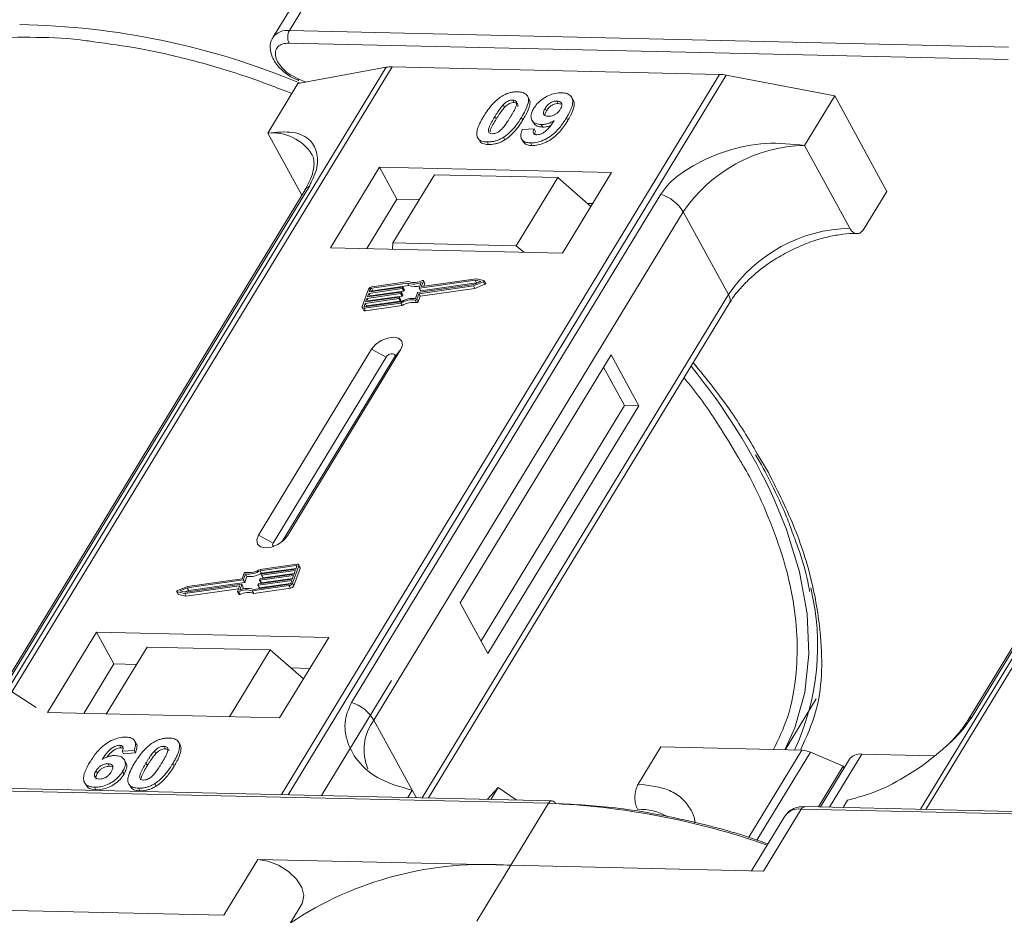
# Model space of a CAD drawing. Header units: millimetres. Extents: x -1004 to 529, y -22 to 1052.
# Tile 54 of 78: x -61 to -17, y 964 to 1004. Entities that reach past the tile are written whole.
import ezdxf

# ---------------------------------------------------------------- set-up
doc = ezdxf.new("R2010")
doc.units = ezdxf.units.MM

msp = doc.modelspace()

# ---------------------------------------------------------------- linework, layer by layer
at = {"color": 7, "linetype": 'Continuous', "lineweight": 15}
for p, q in [((-48.994, 1003.775), (-47.314, 1006.537)), ((-48.046, 1006.226), (-49.727, 1003.464)), ((-16.948, 1003.04), (-48.994, 1003.775)), ((-49.007, 1003.215), (-16.96, 1002.48)), ((-44.675, 1002.139), (-64.187, 970.072)), ((-63.945, 970.066), (-44.418, 1002.158)), ((-48.614, 1001.414), (-44.675, 1002.139)), ((-44.418, 1002.158), (-29.823, 1001.823)), ((-29.823, 1001.823), (-49.35, 969.732)), ((-49.05, 969.725), (-29.538, 1001.791)), ((-48.936, 1001.716), (-48.581, 1001.557)), ((-48.604, 1001.631), (-48.93, 1001.799)), ((-48.264, 1001.478), (-48.604, 1001.631)), ((-29.538, 1001.791), (-24.695, 1000.865)), ((-48.614, 1001.414), (-49.959, 999.204)), ((-38.321, 1000.745), (-38.383, 1000.858)), ((-36.353, 1000.686), (-36.415, 1000.8)), ((-26.039, 998.655), (-24.695, 1000.865)), ((-24.695, 1000.865), (-22.367, 996.61)), ((-1.361, 1001.145), (-20.873, 969.078)), ((-20.631, 969.073), (-1.104, 1001.164)), ((-39.464, 1000.471), (-39.402, 1000.358)), ((-39.039, 1000.681), (-38.977, 1000.568)), ((-37.599, 1000.313), (-37.537, 1000.2)), ((-37.01, 1000.523), (-37.072, 1000.636)), ((-37.01, 1000.523), (-36.896, 1000.5)), ((-39.844, 999.94), (-39.782, 999.826)), ((-38.591, 999.794), (-38.653, 999.908)), ((-36.59, 999.768), (-36.652, 999.881)), ((-38.188, 999.791), (-38.126, 999.678)), ((-37.769, 999.589), (-37.707, 999.476)), ((-49.959, 999.204), (-48.445, 996.437)), ((-39.451, 999.023), (-39.389, 998.909)), ((-38.616, 999.361), (-38.09, 999.396)), ((-38.09, 999.396), (-38.028, 999.282)), ((-40.559, 998.935), (-40.497, 998.822)), ((-40.177, 998.812), (-40.115, 998.698)), ((-38.648, 998.941), (-38.586, 998.828)), ((-38.257, 998.768), (-38.195, 998.654)), ((-24.022, 994.967), (-26.039, 998.655)), ((-44.981, 997.69), (-47.166, 994.099)), ((-34.637, 997.452), (-44.981, 997.69)), ((-44.981, 997.69), (-44.205, 996.271)), ((-42.531, 997.353), (-44.38, 994.315)), ((-37.036, 997.227), (-42.531, 997.353)), ((-36.822, 993.862), (-34.637, 997.452)), ((-61.886, 974.198), (-48.104, 996.847)), ((-38.884, 994.189), (-37.036, 997.227)), ((-37.036, 997.227), (-35.556, 995.943)), ((-48.297, 996.679), (-62.079, 974.03)), ((-32.441, 996.488), (-46.222, 973.839)), ((-23.375, 994.953), (-22.367, 996.61)), ((-44.205, 996.271), (-45.549, 994.062)), ((-43.203, 996.248), (-44.205, 996.271)), ((-35.478, 996.071), (-35.71, 996.076)), ((-45.225, 973.049), (-31.444, 995.698)), ((-29.426, 992.011), (-31.444, 995.698)), ((-4.983, 995.686), (-18.765, 973.036)), ((-18.572, 973.204), (-4.79, 995.853)), ((-44.38, 994.315), (-44.401, 994.035)), ((-38.884, 994.189), (-44.38, 994.315)), ((-38.553, 993.901), (-38.884, 994.189)), ((-47.166, 994.099), (-36.822, 993.862)), ((-43.728, 992.525), (-45.337, 992.296)), ((-43.679, 992.592), (-45.314, 992.36)), ((-43.666, 992.411), (-43.728, 992.525)), ((-43.266, 992.106), (-40.782, 992.458)), ((-43.212, 992.31), (-43.123, 992.557)), ((-40.713, 992.65), (-43.197, 992.297)), ((-43.135, 992.184), (-40.651, 992.536)), ((-43.106, 992.386), (-43.024, 992.617)), ((-40.674, 992.716), (-43.092, 992.373)), ((-42.962, 992.52), (-43.024, 992.633)), ((-43.024, 992.617), (-42.961, 992.503)), ((-43.004, 992.385), (-42.961, 992.503)), ((-40.788, 992.397), (-40.346, 992.583)), ((-40.782, 992.458), (-40.457, 992.595)), ((-40.726, 992.283), (-40.284, 992.47)), ((-40.457, 992.595), (-40.713, 992.65)), ((-40.651, 992.536), (-40.713, 992.65)), ((-40.325, 992.642), (-40.674, 992.716)), ((-40.651, 992.536), (-40.615, 992.529)), ((-40.346, 992.583), (-40.284, 992.47)), ((-40.249, 992.519), (-40.311, 992.633)), ((-45.472, 992.247), (-45.747, 991.481)), ((-44.044, 992.056), (-45.538, 991.844)), ((-45.516, 991.907), (-44.021, 992.12)), ((-45.458, 992.067), (-45.516, 991.907)), ((-43.964, 992.279), (-45.458, 992.067)), ((-45.396, 991.954), (-45.458, 992.067)), ((-45.435, 992.131), (-43.941, 992.343)), ((-45.389, 992.259), (-45.435, 992.131)), ((-45.396, 991.954), (-43.902, 992.166)), ((-45.328, 992.146), (-45.389, 992.259)), ((-45.337, 992.296), (-45.275, 992.183)), ((-45.275, 992.183), (-43.666, 992.411)), ((-43.982, 991.942), (-44.044, 992.056)), ((-44.006, 992.107), (-44.018, 992.075)), ((-43.956, 991.961), (-44.018, 992.075)), ((-43.945, 992.001), (-44.007, 992.115)), ((-43.944, 991.993), (-44.006, 992.107)), ((-43.902, 992.166), (-43.964, 992.279)), ((-43.956, 991.961), (-43.944, 991.993)), ((-43.926, 992.33), (-43.938, 992.298)), ((-43.876, 992.185), (-43.938, 992.298)), ((-43.864, 992.225), (-43.926, 992.338)), ((-43.864, 992.217), (-43.926, 992.33)), ((-43.876, 992.185), (-43.864, 992.217)), ((-43.381, 991.84), (-43.292, 992.087)), ((-43.316, 991.804), (-43.227, 992.051)), ((-43.227, 992.051), (-40.788, 992.397)), ((-43.165, 991.937), (-43.227, 992.051)), ((-43.212, 992.302), (-43.15, 992.189)), ((-43.135, 992.184), (-43.197, 992.297)), ((-43.165, 991.937), (-40.726, 992.283)), ((-43.099, 992.373), (-43.106, 992.386)), ((-29.426, 992.011), (-43.07, 969.587)), ((-40.726, 992.283), (-40.788, 992.397)), ((-45.619, 991.62), (-45.665, 991.492)), ((-45.658, 991.403), (-44.023, 991.635)), ((-45.635, 991.466), (-44.026, 991.695)), ((-44.124, 991.832), (-45.619, 991.62)), ((-45.557, 991.507), (-45.619, 991.62)), ((-45.596, 991.684), (-44.102, 991.896)), ((-45.538, 991.844), (-45.596, 991.684)), ((-45.557, 991.507), (-44.062, 991.719)), ((-45.476, 991.73), (-45.538, 991.844)), ((-45.487, 991.699), (-45.476, 991.73)), ((-45.476, 991.73), (-43.982, 991.942)), ((-45.407, 991.923), (-45.396, 991.954)), ((-44.062, 991.719), (-44.124, 991.832)), ((-44.087, 991.883), (-44.098, 991.851)), ((-44.036, 991.738), (-44.098, 991.851)), ((-44.025, 991.778), (-44.087, 991.891)), ((-44.087, 991.883), (-44.025, 991.77)), ((-44.036, 991.738), (-44.025, 991.77)), ((-43.961, 991.521), (-44.023, 991.635)), ((-43.385, 991.767), (-43.323, 991.653)), ((-43.253, 991.69), (-43.316, 991.804)), ((-43.253, 991.69), (-43.165, 991.937)), ((-42.802, 969.581), (-29.396, 991.614)), ((-45.746, 991.431), (-45.684, 991.318)), ((-45.665, 991.492), (-45.651, 991.467)), ((-45.596, 991.289), (-45.658, 991.403)), ((-45.596, 991.289), (-43.961, 991.521)), ((-45.568, 991.476), (-45.557, 991.507)), ((-45.33, 989.576), (-50.372, 981.289)), ((-49.079, 981.26), (-44.037, 989.546)), ((-45.33, 989.576), (-44.681, 989.225)), ((-44.037, 989.546), (-44.313, 989.216)), ((-44.681, 989.225), (-49.723, 980.938)), ((-49.309, 981.004), (-44.313, 989.216)), ((-34.663, 989.331), (-41.385, 978.282)), ((-33.421, 987.061), (-34.663, 989.331)), ((-34.067, 987.076), (-34.999, 988.778)), ((-40.454, 976.58), (-34.067, 987.076)), ((-40.144, 976.013), (-33.421, 987.061)), ((-33.421, 987.061), (-34.067, 987.076)), ((-27.728, 984.24), (-28.074, 984.799)), ((-49.723, 980.938), (-50.372, 981.289)), ((-49.079, 981.26), (-49.249, 981.057)), ((-48.668, 979.999), (-50.303, 979.767)), ((-48.691, 979.936), (-50.3, 979.707)), ((-50.238, 979.594), (-50.3, 979.707)), ((-50.238, 979.594), (-48.696, 979.813)), ((-48.73, 979.718), (-50.224, 979.506)), ((-50.201, 979.57), (-48.707, 979.782)), ((-48.854, 979.155), (-48.579, 979.921)), ((-48.792, 979.042), (-48.517, 979.808)), ((-48.787, 979.558), (-48.73, 979.718)), ((-48.707, 979.782), (-48.661, 979.91)), ((-48.667, 979.892), (-48.691, 979.936)), ((-48.518, 979.857), (-48.58, 979.971)), ((-48.579, 979.921), (-48.517, 979.808)), ((-51.06, 979.296), (-53.544, 978.944)), ((-51.099, 979.351), (-53.537, 979.005)), ((-51.01, 979.598), (-51.099, 979.351)), ((-50.998, 979.183), (-51.06, 979.296)), ((-50.945, 979.562), (-51.034, 979.315)), ((-50.972, 979.202), (-51.034, 979.315)), ((-50.972, 979.202), (-50.883, 979.448)), ((-50.883, 979.448), (-50.945, 979.562)), ((-48.891, 979.271), (-50.385, 979.059)), ((-50.362, 979.123), (-48.868, 979.335)), ((-50.319, 979.295), (-50.308, 979.327)), ((-50.319, 979.287), (-50.257, 979.174)), ((-48.81, 979.495), (-50.305, 979.282)), ((-50.242, 979.169), (-50.305, 979.282)), ((-50.282, 979.346), (-48.787, 979.558)), ((-50.242, 979.169), (-48.857, 979.366)), ((-50.239, 979.519), (-50.228, 979.551)), ((-50.239, 979.511), (-50.177, 979.397)), ((-50.162, 979.392), (-50.224, 979.506)), ((-50.162, 979.392), (-48.776, 979.589)), ((-48.936, 979.144), (-48.891, 979.271)), ((-48.868, 979.335), (-48.81, 979.495)), ((-53.537, 979.005), (-53.98, 978.819)), ((-53.544, 978.944), (-53.869, 978.807)), ((-53.652, 978.686), (-51.234, 979.029)), ((-53.649, 978.76), (-53.481, 978.83)), ((-53.612, 978.752), (-51.129, 979.105)), ((-53.59, 978.572), (-51.26, 978.903)), ((-53.481, 978.83), (-53.544, 978.944)), ((-53.481, 978.83), (-50.998, 979.183)), ((-51.219, 979.016), (-51.302, 978.785)), ((-51.222, 979.008), (-51.234, 979.029)), ((-51.114, 979.092), (-51.203, 978.845)), ((-51.052, 978.987), (-51.114, 979.1)), ((-51.052, 978.978), (-51.114, 979.092)), ((-51.086, 978.884), (-51.052, 978.978)), ((-50.647, 978.81), (-49.012, 979.042)), ((-50.598, 978.877), (-48.989, 979.106)), ((-50.585, 978.696), (-48.95, 978.928)), ((-50.4, 979.072), (-50.388, 979.104)), ((-50.399, 979.064), (-50.337, 978.95)), ((-50.323, 978.946), (-50.385, 979.059)), ((-50.323, 978.946), (-48.937, 979.142)), ((-49.012, 979.042), (-48.95, 978.928)), ((-48.792, 979.042), (-48.854, 979.155)), ((-54.015, 978.769), (-53.953, 978.656)), ((-54.001, 978.76), (-53.652, 978.686)), ((-53.939, 978.647), (-54.001, 978.76)), ((-53.939, 978.647), (-53.59, 978.572)), ((-53.869, 978.807), (-53.612, 978.752)), ((-53.59, 978.572), (-53.652, 978.686)), ((-51.302, 978.769), (-51.24, 978.655)), ((-51.192, 978.651), (-51.254, 978.765)), ((-50.585, 978.696), (-50.647, 978.81)), ((-41.385, 978.282), (-40.144, 976.013)), ((-57.586, 976.974), (-59.771, 973.383)), ((-47.242, 976.737), (-57.586, 976.974)), ((-57.586, 976.974), (-56.81, 975.556)), ((-49.427, 973.146), (-47.242, 976.737)), ((-55.338, 976.306), (-57.153, 973.323)), ((-55.338, 976.306), (-49.843, 976.18)), ((-51.658, 973.197), (-49.843, 976.18)), ((-49.843, 976.18), (-48.363, 974.896)), ((-56.81, 975.556), (-58.155, 973.346)), ((-55.808, 975.533), (-56.81, 975.556)), ((-48.083, 975.355), (-48.914, 975.374)), ((-62.367, 974.965), (-60.277, 973.61)), ((-44.44, 974.823), (-47.563, 969.691)), ((-26.898, 971.728), (-25.517, 973.998)), ((-59.771, 973.383), (-49.427, 973.146)), ((-45.225, 973.049), (-43.518, 969.929)), ((-56.563, 971.928), (-56.501, 971.815)), ((-55.823, 972.007), (-55.885, 972.121)), ((-54.58, 971.883), (-54.518, 971.769)), ((-53.967, 972.117), (-53.973, 972.127)), ((-53.902, 972.01), (-53.84, 971.897)), ((-33.451, 970.198), (-32.443, 971.855)), ((-32.443, 971.855), (-26.157, 971.711)), ((-55.917, 971.702), (-56.442, 971.667)), ((-56.442, 971.667), (-56.38, 971.553)), ((-56.38, 971.553), (-55.854, 971.588)), ((-55.917, 971.702), (-55.854, 971.588)), ((-54.942, 971.559), (-55.004, 971.672)), ((-26.157, 971.711), (-28.52, 967.828)), ((-25.78, 971.622), (-28.164, 967.704)), ((-25.78, 971.622), (-24.313, 970.996)), ((-24.932, 969.171), (-23.492, 971.538)), ((-20.273, 971.464), (-23.492, 971.538)), ((-57.071, 971.107), (-57.009, 970.993)), ((-56.281, 971.155), (-56.344, 971.269)), ((-55.385, 971.139), (-55.323, 971.025)), ((-54.192, 971.112), (-54.129, 970.998)), ((-25.416, 969.182), (-24.313, 970.996)), ((-24.041, 971.304), (-25.333, 969.18)), ((-24.273, 970.923), (-24.313, 970.996)), ((-57.61, 970.797), (-57.548, 970.683)), ((-56.423, 970.76), (-56.36, 970.646)), ((-69.499, 970.078), (-37.452, 969.343)), ((-37.288, 969.455), (-69.335, 970.19)), ((-58.119, 970.265), (-58.057, 970.151)), ((-57.674, 970.058), (-57.612, 969.944)), ((-56.15, 970.205), (-56.088, 970.092)), ((-54.991, 970.224), (-54.929, 970.11)), ((-40.165, 969.521), (-39.698, 970.05)), ((-40.022, 969.517), (-39.698, 970.05)), ((-39.698, 970.05), (-38.893, 969.492)), ((-55.717, 970.013), (-55.655, 969.899)), ((-43.518, 969.929), (-43.717, 969.602)), ((-43.518, 969.929), (-43.334, 969.594)), ((-37.452, 969.343), (-39.133, 966.58)), ((6.026, 968.461), (-26.021, 969.196)), ((-24.323, 969.157), (-24.124, 969.484)), ((-26.917, 968.773), (-28.401, 966.334)), ((-27.865, 966.322), (-26.185, 969.084)), ((-26.185, 969.084), (5.862, 968.349)), ((-50.4, 966.839), (-51.912, 964.353)), ((-39.133, 966.58), (-50.4, 966.839)), ((-40.645, 964.095), (-39.133, 966.58)), ((-39.133, 966.58), (-27.865, 966.322)), ((-51.912, 964.353), (-83.959, 965.088)), ((-50.106, 962.119), (-48.426, 964.881))]:
    msp.add_line(p, q, dxfattribs=at)
at = {"color": 7, "linetype": 'Continuous', "lineweight": 15, "flags": 128}
for points in [[(-43.072, 992.637), (-43.061, 992.641), (-43.051, 992.643), (-43.041, 992.643), (-43.033, 992.641), (-43.027, 992.637), (-43.023, 992.631), (-43.022, 992.625), (-43.024, 992.617)], [(-40.325, 992.642), (-40.316, 992.639), (-40.311, 992.633), (-40.309, 992.625), (-40.31, 992.616), (-40.315, 992.607), (-40.323, 992.598), (-40.334, 992.59), (-40.346, 992.583)], [(-40.284, 992.47), (-40.272, 992.476), (-40.261, 992.484), (-40.253, 992.493), (-40.248, 992.503), (-40.247, 992.512), (-40.249, 992.519)], [(-44.021, 992.12), (-44.017, 992.12), (-44.014, 992.119), (-44.011, 992.119), (-44.008, 992.117), (-44.007, 992.115), (-44.006, 992.112), (-44.006, 992.11), (-44.006, 992.107)], [(-43.941, 992.343), (-43.937, 992.343), (-43.934, 992.343), (-43.931, 992.342), (-43.928, 992.34), (-43.926, 992.338), (-43.926, 992.336), (-43.925, 992.333), (-43.926, 992.33)], [(-43.197, 992.297), (-43.201, 992.297), (-43.204, 992.297), (-43.207, 992.298), (-43.21, 992.3), (-43.212, 992.302), (-43.212, 992.304), (-43.213, 992.307), (-43.212, 992.31)], [(-43.092, 992.373), (-43.096, 992.373), (-43.099, 992.373), (-43.102, 992.374), (-43.104, 992.375), (-43.106, 992.377), (-43.107, 992.38), (-43.107, 992.383), (-43.106, 992.386)], [(-44.102, 991.896), (-44.098, 991.896), (-44.094, 991.896), (-44.091, 991.895), (-44.089, 991.894), (-44.087, 991.892), (-44.086, 991.889), (-44.086, 991.886), (-44.087, 991.883)], [(-45.658, 991.403), (-45.681, 991.401), (-45.702, 991.403), (-45.721, 991.409), (-45.735, 991.418), (-45.745, 991.431), (-45.751, 991.445), (-45.751, 991.462), (-45.747, 991.481)], [(-45.665, 991.492), (-45.666, 991.486), (-45.666, 991.481), (-45.664, 991.476), (-45.661, 991.472), (-45.656, 991.469), (-45.65, 991.467), (-45.643, 991.466), (-45.635, 991.466)], [(-44.037, 989.546), (-43.957, 989.759), (-43.988, 989.941), (-44.125, 990.066), (-44.347, 990.113), (-44.62, 990.077), (-44.903, 989.962), (-45.152, 989.786), (-45.33, 989.576)], [(-44.313, 989.216), (-44.29, 989.277), (-44.299, 989.329), (-44.338, 989.364), (-44.401, 989.378), (-44.479, 989.368), (-44.559, 989.335), (-44.63, 989.285), (-44.681, 989.225)], [(-26.919, 971.728), (-26.479, 972.706), (-26.032, 974.287), (-25.845, 975.986), (-25.922, 977.783), (-26.261, 979.661), (-26.858, 981.596), (-27.386, 982.885)], [(-50.372, 981.289), (-50.451, 981.077), (-50.42, 980.895), (-50.283, 980.77), (-50.061, 980.722), (-49.788, 980.759), (-49.506, 980.874), (-49.257, 981.05), (-49.079, 981.26)], [(-49.723, 980.938), (-49.746, 980.878), (-49.737, 980.826), (-49.698, 980.79), (-49.694, 980.789)], [(-48.661, 979.91), (-48.66, 979.916), (-48.66, 979.921), (-48.662, 979.926), (-48.665, 979.93), (-48.67, 979.933), (-48.676, 979.935), (-48.683, 979.936), (-48.691, 979.936)], [(-48.668, 979.999), (-48.645, 980.001), (-48.623, 979.999), (-48.605, 979.993), (-48.591, 979.984), (-48.581, 979.972), (-48.575, 979.957), (-48.574, 979.94), (-48.579, 979.921)], [(-50.305, 979.282), (-50.308, 979.282), (-50.312, 979.283), (-50.315, 979.284), (-50.317, 979.285), (-50.319, 979.287), (-50.32, 979.29), (-50.32, 979.292), (-50.319, 979.295)], [(-50.224, 979.506), (-50.228, 979.506), (-50.232, 979.506), (-50.235, 979.507), (-50.237, 979.508), (-50.239, 979.511), (-50.24, 979.513), (-50.24, 979.516), (-50.239, 979.519)], [(-54.001, 978.76), (-54.01, 978.763), (-54.015, 978.769), (-54.017, 978.777), (-54.016, 978.786), (-54.011, 978.795), (-54.002, 978.804), (-53.992, 978.812), (-53.98, 978.819)], [(-51.234, 979.029), (-51.23, 979.03), (-51.227, 979.029), (-51.224, 979.028), (-51.221, 979.027), (-51.22, 979.025), (-51.219, 979.022), (-51.219, 979.019), (-51.219, 979.016)], [(-51.129, 979.105), (-51.125, 979.105), (-51.121, 979.105), (-51.118, 979.104), (-51.116, 979.102), (-51.114, 979.1), (-51.113, 979.098), (-51.113, 979.095), (-51.114, 979.092)], [(-50.385, 979.059), (-50.389, 979.059), (-50.392, 979.059), (-50.395, 979.06), (-50.398, 979.062), (-50.399, 979.064), (-50.4, 979.066), (-50.4, 979.069), (-50.4, 979.072)], [(-51.254, 978.765), (-51.264, 978.761), (-51.275, 978.759), (-51.285, 978.759), (-51.293, 978.761), (-51.299, 978.765), (-51.303, 978.771), (-51.304, 978.777), (-51.302, 978.785)], [(-51.24, 978.655), (-51.237, 978.651), (-51.231, 978.648), (-51.223, 978.645), (-51.213, 978.645), (-51.202, 978.647), (-51.192, 978.651)], [(-50.4, 966.839), (-49.948, 966.768), (-49.478, 966.583), (-49.04, 966.303), (-48.682, 965.959), (-48.442, 965.588), (-48.346, 965.229), (-48.404, 964.921), (-48.426, 964.881)]]:
    msp.add_lwpolyline(points, dxfattribs=at)
at = {"color": 7, "linetype": 'Continuous', "lineweight": 15}
for centre, radius, start, end in [((-61.537, 970.264), 33.78, 67.3225, 89.1074), ((-49.106, 1003.02), 0.764, 81.6058, 144.0845), ((-48.461, 1003.483), 0.609, 151.2883, 206.0774), ((-44.454, 1000.895), 1.264, 88.3644, 100.0749), ((-48.502, 1001.603), 0.106, 165.0867, 215.6979), ((-29.869, 1000.093), 1.731, 78.9596, 88.4511), ((-49.743, 997.127), 2.088, 32.7281, 95.9449), ((-25.888, 991.962), 6.695, 91.2925, 146.0732), ((-47.926, 996.448), 0.437, 114.0472, 148.0355), ((-33.019, 994.733), 1.847, 31.4947, 71.765), ((-23.871, 988.274), 6.695, 91.2925, 146.0732), ((-43.466, 993.298), 0.816, 251.2927, 294.8085), ((-43.425, 993.284), 0.737, 249.8549, 298.6145), ((-42.979, 992.511), 0.0192, 336.1246, 26.8104), ((-45.287, 992.156), 0.206, 97.4207, 153.8527), ((-45.328, 992.228), 0.0686, 97.4207, 153.8527), ((-45.266, 992.114), 0.0692, 97.5763, 152.4403), ((-44.049, 992.09), 0.0343, 277.4207, 333.8527), ((-43.968, 992.313), 0.0343, 277.4207, 333.8527), ((-43.953, 991.997), 0.00992, 336.9348, 26.0002), ((-43.906, 992.2), 0.0343, 277.4207, 333.8527), ((-43.873, 992.22), 0.00992, 336.9348, 26.0002), ((-43.412, 993.133), 0.765, 250.6487, 287.8017), ((-43.261, 992.072), 0.0343, 97.4207, 153.8527), ((-43.139, 992.197), 0.0134, 216.6597, 287.1115), ((-29.733, 991.788), 0.38, 332.7392, 35.9387), ((-44.129, 991.866), 0.0343, 277.4207, 333.8527), ((-44.067, 991.753), 0.0343, 277.4207, 333.8527), ((-43.483, 990.789), 1.056, 84.4424, 120.9301), ((-44.034, 991.774), 0.00992, 336.9348, 26.0002), ((-43.535, 990.881), 0.898, 80.3986, 122.9491), ((-43.987, 991.976), 0.0343, 277.4207, 333.8527), ((-43.473, 990.768), 0.898, 80.3986, 122.9491), ((-43.375, 991.832), 0.0662, 261.7629, 334.647), ((-43.313, 991.719), 0.0662, 261.7629, 334.647), ((-45.619, 991.366), 0.0803, 216.6597, 287.1115), ((-52.259, 971.447), 27.377, 24.6956, 39.3803), ((-50.843, 980.613), 1.056, 264.4424, 300.9301), ((-50.791, 980.521), 0.898, 260.3986, 302.9491), ((-48.571, 979.831), 0.0595, 336.9348, 26.0002), ((-51.064, 979.33), 0.0343, 277.4207, 333.8527), ((-50.95, 979.57), 0.0662, 81.7629, 154.647), ((-50.781, 980.499), 1.056, 264.4424, 300.9301), ((-50.277, 979.312), 0.0343, 97.4207, 153.8527), ((-50.197, 979.536), 0.0343, 97.4207, 153.8527), ((-50.166, 979.405), 0.0134, 216.6597, 287.1115), ((-50.901, 978.118), 0.737, 69.8549, 118.6145), ((-50.86, 978.104), 0.816, 71.2927, 114.8085), ((-51.061, 978.982), 0.00992, 336.9348, 26.0002), ((-51.002, 979.217), 0.0343, 277.4207, 333.8527), ((-50.357, 979.089), 0.0343, 97.4207, 153.8527), ((-50.327, 978.958), 0.0134, 216.6597, 287.1115), ((-50.246, 979.182), 0.0134, 216.6597, 287.1115), ((-49.039, 979.246), 0.206, 277.4207, 333.8527), ((-48.998, 979.174), 0.0686, 277.4207, 333.8527), ((-48.976, 979.132), 0.206, 277.4207, 333.8527), ((-36.498, 976.358), 11.04, 335.1495, 13.5408), ((-53.937, 978.665), 0.0191, 210.2186, 262.8226), ((-50.839, 978.004), 0.737, 69.8549, 118.6145), ((-46.8, 972.084), 1.847, 31.4947, 71.765), ((-18.394, 972.805), 0.437, 114.0436, 148.1804), ((-43.474, 971.733), 2.191, 143.0587, 202.974), ((-26.202, 970.673), 1.039, 66.0507, 87.522), ((-23.564, 970.945), 0.598, 83.0653, 142.99), ((-37.272, 969.256), 0.199, 94.3757, 154.3004), ((-38.805, 935.76), 33.61, 70.7099, 87.6924), ((-37.309, 969.261), 0.195, 22.384, 83.6695), ((-26.005, 968.998), 0.199, 94.3757, 154.3004), ((-33.436, 966.32), 2.758, 62.2208, 90.8537), ((-26.297, 968.33), 0.762, 81.5639, 144.4913), ((-40.305, 951.005), 15.619, 85.6938, 123.6283)]:
    msp.add_arc(centre, radius, start, end, dxfattribs=at)
for points, knots in [([(-71.435, 999.59), (-70.994, 1000.033), (-70.098, 1000.933), (-68.335, 1001.991), (-66.414, 1002.746), (-64.416, 1003.214), (-62.43, 1003.461), (-60.293, 1003.496), (-58.704, 1003.429), (-57.82, 1003.294), (-57.716, 1003.278)], [0, 0, 0, 0, 0.152586, 0.309904, 0.471653, 0.598087, 0.724541, 0.853665, 0.98281, 1, 1, 1, 1]), ([(-49.714, 1003.461), (-49.73, 1003.443), (-49.832, 1003.324), (-49.867, 1003.01), (-49.792, 1002.65), (-49.618, 1002.337), (-49.362, 1002.018), (-49.1, 1001.832), (-48.936, 1001.716)], [0, 0, 0, 0, 0.037615, 0.241517, 0.451999, 0.598171, 0.747954, 1, 1, 1, 1]), ([(-57.716, 1003.278), (-57.045, 1003.189), (-55.599, 1002.998), (-53.315, 1002.465), (-51.034, 1001.8), (-49.56, 1001.233), (-48.883, 1000.972)], [0, 0, 0, 0, 0.23569, 0.507619, 0.77384, 1, 1, 1, 1]), ([(-48.93, 1001.799), (-48.933, 1001.801), (-49.054, 1001.863), (-49.26, 1002.047), (-49.492, 1002.322), (-49.615, 1002.603), (-49.628, 1002.858), (-49.522, 1003.063), (-49.31, 1003.197), (-49.106, 1003.209), (-49.007, 1003.215)], [0, 0, 0, 0, 0.003628, 0.149327, 0.295025, 0.432885, 0.570744, 0.716442, 0.862141, 1, 1, 1, 1]), ([(-40.341, 999.951), (-40.295, 1000.025), (-40.189, 1000.192), (-39.965, 1000.483), (-39.732, 1000.715), (-39.56, 1000.827), (-39.541, 1000.839)], [0, 0, 0, 0, 0.2367308, 0.5375555, 0.9496679, 1, 1, 1, 1]), ([(-39.541, 1000.839), (-39.496, 1000.866), (-39.403, 1000.921), (-39.255, 1000.982), (-39.105, 1001.025), (-38.983, 1001.044), (-38.887, 1001.05), (-38.839, 1001.05), (-38.815, 1001.05)], [0, 0, 0, 0, 0.193776, 0.3936, 0.587864, 0.788908, 0.894169, 1, 1, 1, 1]), ([(-38.815, 1001.05), (-38.731, 1001.042), (-38.562, 1001.027), (-38.401, 1000.912), (-38.324, 1000.746), (-38.363, 1000.41), (-38.53, 1000.121), (-38.653, 999.908)], [0, 0, 0, 0, 0.147566, 0.296688, 0.431278, 0.580404, 1, 1, 1, 1]), ([(-38.11, 1000.303), (-38.06, 1000.377), (-37.959, 1000.526), (-37.723, 1000.733), (-37.443, 1000.893), (-37.138, 1000.994), (-36.954, 1001.001), (-36.858, 1001.005)], [0, 0, 0, 0, 0.197927, 0.397728, 0.597413, 0.790584, 1, 1, 1, 1]), ([(-36.858, 1001.005), (-36.774, 1000.997), (-36.606, 1000.981), (-36.441, 1000.864), (-36.355, 1000.691), (-36.38, 1000.392), (-36.516, 1000.11), (-36.633, 999.914), (-36.652, 999.881)], [0, 0, 0, 0, 0.148288, 0.297745, 0.443713, 0.607791, 0.934708, 1, 1, 1, 1]), ([(-39.844, 999.94), (-39.821, 999.976), (-39.775, 1000.05), (-39.711, 1000.15), (-39.65, 1000.239), (-39.594, 1000.317), (-39.534, 1000.395), (-39.487, 1000.446), (-39.464, 1000.471)], [0, 0, 0, 0, 0.205942, 0.411959, 0.558149, 0.704502, 0.851801, 1, 1, 1, 1]), ([(-39.782, 999.826), (-39.759, 999.863), (-39.713, 999.937), (-39.649, 1000.036), (-39.588, 1000.125), (-39.531, 1000.203), (-39.472, 1000.281), (-39.425, 1000.332), (-39.402, 1000.358)], [0, 0, 0, 0, 0.205942, 0.411959, 0.558149, 0.704502, 0.851801, 1, 1, 1, 1]), ([(-39.464, 1000.471), (-39.425, 1000.509), (-39.363, 1000.571), (-39.251, 1000.638), (-39.149, 1000.673), (-39.079, 1000.681), (-39.043, 1000.681), (-39.039, 1000.681)], [0, 0, 0, 0, 0.334804, 0.542561, 0.750382, 0.970721, 1, 1, 1, 1]), ([(-39.402, 1000.358), (-39.363, 1000.396), (-39.301, 1000.457), (-39.189, 1000.525), (-39.087, 1000.56), (-39.017, 1000.567), (-38.981, 1000.568), (-38.977, 1000.568)], [0, 0, 0, 0, 0.334804, 0.542561, 0.750382, 0.970721, 1, 1, 1, 1]), ([(-39.039, 1000.681), (-39.004, 1000.678), (-38.942, 1000.671), (-38.882, 1000.626), (-38.859, 1000.543), (-38.889, 1000.39), (-38.999, 1000.173), (-39.098, 1000.007), (-39.147, 999.924)], [0, 0, 0, 0, 0.1046136, 0.1888141, 0.2735119, 0.444127, 0.7194809, 1, 1, 1, 1]), ([(-38.977, 1000.568), (-38.942, 1000.564), (-38.879, 1000.557), (-38.821, 1000.513), (-38.8, 1000.452), (-38.811, 1000.404), (-38.816, 1000.38)], [0, 0, 0, 0, 0.293658, 0.530016, 0.767769, 1, 1, 1, 1]), ([(-38.591, 999.794), (-38.547, 999.868), (-38.412, 1000.098), (-38.282, 1000.402), (-38.261, 1000.652), (-38.317, 1000.72), (-38.332, 1000.738)], [0, 0, 0, 0, 0.220552, 0.687786, 0.91457, 1, 1, 1, 1]), ([(-37.461, 999.956), (-37.503, 999.96), (-37.581, 999.968), (-37.655, 1000.022), (-37.683, 1000.096), (-37.664, 1000.197), (-37.623, 1000.27), (-37.599, 1000.313)], [0, 0, 0, 0, 0.213937, 0.398075, 0.583091, 0.751666, 1, 1, 1, 1]), ([(-37.599, 1000.313), (-37.568, 1000.361), (-37.517, 1000.437), (-37.409, 1000.535), (-37.302, 1000.593), (-37.185, 1000.631), (-37.113, 1000.635), (-37.072, 1000.636)], [0, 0, 0, 0, 0.29132, 0.465539, 0.641632, 0.798664, 1, 1, 1, 1]), ([(-37.537, 1000.2), (-37.506, 1000.247), (-37.455, 1000.324), (-37.347, 1000.422), (-37.24, 1000.479), (-37.122, 1000.518), (-37.051, 1000.521), (-37.01, 1000.523)], [0, 0, 0, 0, 0.29132, 0.465539, 0.641632, 0.798664, 1, 1, 1, 1]), ([(-37.072, 1000.636), (-37.031, 1000.631), (-36.947, 1000.621), (-36.874, 1000.554), (-36.844, 1000.465), (-36.868, 1000.363), (-36.905, 1000.297), (-36.922, 1000.266)], [0, 0, 0, 0, 0.207955, 0.420406, 0.62732, 0.827707, 1, 1, 1, 1]), ([(-36.59, 999.768), (-36.547, 999.842), (-36.416, 1000.064), (-36.301, 1000.364), (-36.294, 1000.602), (-36.351, 1000.667), (-36.362, 1000.68)], [0, 0, 0, 0, 0.227122, 0.68486, 0.934898, 1, 1, 1, 1]), ([(-40.63, 999.052), (-40.638, 999.083), (-40.652, 999.145), (-40.642, 999.277), (-40.597, 999.448), (-40.516, 999.635), (-40.428, 999.804), (-40.37, 999.902), (-40.341, 999.951)], [0, 0, 0, 0, 0.118441, 0.239346, 0.459593, 0.684925, 0.84224, 1, 1, 1, 1]), ([(-39.953, 999.18), (-39.994, 999.186), (-40.061, 999.194), (-40.114, 999.245), (-40.131, 999.331), (-40.098, 999.484), (-39.986, 999.7), (-39.891, 999.859), (-39.844, 999.94)], [0, 0, 0, 0, 0.12537, 0.20229, 0.279179, 0.464758, 0.730582, 1, 1, 1, 1]), ([(-39.147, 999.924), (-39.17, 999.887), (-39.216, 999.813), (-39.28, 999.713), (-39.341, 999.624), (-39.398, 999.546), (-39.458, 999.467), (-39.505, 999.416), (-39.528, 999.39)], [0, 0, 0, 0, 0.20527, 0.410616, 0.55715, 0.703844, 0.851471, 1, 1, 1, 1]), ([(-38.653, 999.908), (-38.699, 999.834), (-38.804, 999.667), (-39.024, 999.381), (-39.255, 999.151), (-39.426, 999.039), (-39.451, 999.023)], [0, 0, 0, 0, 0.237281, 0.538591, 0.932677, 1, 1, 1, 1]), ([(-36.652, 999.881), (-36.699, 999.808), (-36.839, 999.586), (-37.085, 999.28), (-37.435, 999.004), (-37.761, 998.842), (-38.047, 998.771), (-38.201, 998.769), (-38.257, 998.768)], [0, 0, 0, 0, 0.142337, 0.429127, 0.589943, 0.751205, 0.909895, 1, 1, 1, 1]), ([(-37.769, 999.589), (-37.853, 999.598), (-38.02, 999.616), (-38.174, 999.741), (-38.244, 999.914), (-38.215, 1000.111), (-38.142, 1000.245), (-38.11, 1000.303)], [0, 0, 0, 0, 0.210189, 0.421773, 0.623603, 0.837034, 1, 1, 1, 1]), ([(-37.611, 1000), (-37.609, 1000.024), (-37.603, 1000.087), (-37.563, 1000.156), (-37.537, 1000.2)], [0, 0, 0, 0, 0.366323, 1, 1, 1, 1]), ([(-36.922, 1000.266), (-36.952, 1000.222), (-37.002, 1000.149), (-37.114, 1000.057), (-37.229, 999.998), (-37.35, 999.959), (-37.424, 999.957), (-37.461, 999.956)], [0, 0, 0, 0, 0.267394, 0.447214, 0.627122, 0.813065, 1, 1, 1, 1]), ([(-40.049, 999.257), (-40.046, 999.287), (-40.032, 999.392), (-39.921, 999.587), (-39.828, 999.746), (-39.782, 999.826)], [0, 0, 0, 0, 0.166989, 0.580698, 1, 1, 1, 1]), ([(-39.389, 998.909), (-39.345, 998.939), (-39.257, 998.998), (-39.111, 999.123), (-38.955, 999.284), (-38.811, 999.464), (-38.69, 999.636), (-38.624, 999.741), (-38.591, 999.794)], [0, 0, 0, 0, 0.118595, 0.239509, 0.447458, 0.659935, 0.829685, 1, 1, 1, 1]), ([(-38.195, 998.654), (-38.105, 998.658), (-37.923, 998.665), (-37.621, 998.763), (-37.324, 998.923), (-36.985, 999.206), (-36.757, 999.502), (-36.624, 999.714), (-36.59, 999.768)], [0, 0, 0, 0, 0.14324, 0.28761, 0.430449, 0.591135, 0.89544, 1, 1, 1, 1]), ([(-38.115, 999.684), (-38.104, 999.657), (-38.066, 999.572), (-37.921, 999.495), (-37.77, 999.482), (-37.707, 999.476)], [0, 0, 0, 0, 0.20752, 0.66568, 1, 1, 1, 1]), ([(-37.969, 999.134), (-37.933, 999.137), (-37.859, 999.141), (-37.728, 999.194), (-37.579, 999.285), (-37.387, 999.484), (-37.27, 999.65), (-37.189, 999.764)], [0, 0, 0, 0, 0.112015, 0.224355, 0.367768, 0.565827, 1, 1, 1, 1]), ([(-37.189, 999.764), (-37.235, 999.738), (-37.33, 999.684), (-37.454, 999.637), (-37.554, 999.611), (-37.627, 999.597), (-37.699, 999.59), (-37.746, 999.59), (-37.769, 999.589)], [0, 0, 0, 0, 0.243491, 0.496266, 0.61821, 0.741704, 0.870158, 1, 1, 1, 1]), ([(-37.707, 999.476), (-37.663, 999.477), (-37.572, 999.479), (-37.453, 999.505), (-37.383, 999.53), (-37.363, 999.537)], [0, 0, 0, 0, 0.409454, 0.83528, 1, 1, 1, 1]), ([(-48.104, 996.847), (-47.998, 997.059), (-47.727, 997.598), (-47.716, 998.314), (-48.035, 998.948), (-48.769, 999.322), (-49.564, 999.243), (-49.959, 999.204)], [0, 0, 0, 0, 0.125713, 0.321276, 0.524466, 0.763484, 1, 1, 1, 1]), ([(-40.177, 998.812), (-40.219, 998.814), (-40.305, 998.818), (-40.418, 998.846), (-40.515, 998.891), (-40.576, 998.948), (-40.612, 999.004), (-40.624, 999.036), (-40.63, 999.052)], [0, 0, 0, 0, 0.192635, 0.388697, 0.582015, 0.783044, 0.890959, 1, 1, 1, 1]), ([(-39.451, 999.023), (-39.496, 998.996), (-39.589, 998.941), (-39.737, 998.879), (-39.887, 998.836), (-40.009, 998.818), (-40.106, 998.811), (-40.153, 998.812), (-40.177, 998.812)], [0, 0, 0, 0, 0.193769, 0.393564, 0.587886, 0.789131, 0.894283, 1, 1, 1, 1]), ([(-39.528, 999.39), (-39.567, 999.352), (-39.629, 999.291), (-39.74, 999.224), (-39.841, 999.189), (-39.911, 999.18), (-39.947, 999.18), (-39.953, 999.18)], [0, 0, 0, 0, 0.333678, 0.540413, 0.747264, 0.961209, 1, 1, 1, 1]), ([(-38.257, 998.768), (-38.341, 998.776), (-38.493, 998.791), (-38.635, 998.896), (-38.698, 999.054), (-38.672, 999.22), (-38.628, 999.331), (-38.616, 999.361)], [0, 0, 0, 0, 0.242788, 0.438865, 0.634801, 0.900936, 1, 1, 1, 1]), ([(-38.09, 999.396), (-38.109, 999.351), (-38.136, 999.283), (-38.127, 999.202), (-38.085, 999.158), (-38.027, 999.138), (-37.985, 999.135), (-37.969, 999.134)], [0, 0, 0, 0, 0.344714, 0.529059, 0.714209, 0.892196, 1, 1, 1, 1]), ([(-38.063, 999.155), (-38.061, 999.178), (-38.058, 999.219), (-38.037, 999.263), (-38.028, 999.282)], [0, 0, 0, 0, 0.569737, 1, 1, 1, 1]), ([(-40.494, 998.824), (-40.483, 998.811), (-40.451, 998.776), (-40.369, 998.737), (-40.274, 998.712), (-40.186, 998.701), (-40.139, 998.699), (-40.115, 998.698)], [0, 0, 0, 0, 0.1439251, 0.4158521, 0.6974827, 0.848301, 1, 1, 1, 1]), ([(-40.115, 998.698), (-40.071, 998.699), (-39.982, 998.699), (-39.84, 998.72), (-39.691, 998.76), (-39.564, 998.812), (-39.463, 998.864), (-39.414, 998.894), (-39.389, 998.909)], [0, 0, 0, 0, 0.193594, 0.390501, 0.584817, 0.78683, 0.892868, 1, 1, 1, 1]), ([(-38.583, 998.83), (-38.551, 998.787), (-38.489, 998.704), (-38.332, 998.662), (-38.23, 998.656), (-38.195, 998.654)], [0, 0, 0, 0, 0.4158523, 0.8021376, 1, 1, 1, 1]), ([(-26.039, 998.655), (-26.607, 998.717), (-27.742, 998.84), (-29.583, 998.458), (-31.054, 997.783), (-32.01, 997.076), (-32.324, 996.647), (-32.441, 996.488)], [0, 0, 0, 0, 0.249096, 0.498243, 0.745205, 0.90541, 1, 1, 1, 1]), ([(-47.993, 998.254), (-47.983, 998.24), (-47.921, 998.157), (-47.888, 997.973), (-47.903, 997.609), (-48.024, 997.176), (-48.209, 996.841), (-48.299, 996.679)], [0, 0, 0, 0, 0.054359, 0.333223, 0.559722, 0.78604, 1, 1, 1, 1]), ([(-26.917, 993.842), (-26.601, 994), (-26.159, 994.222), (-25.494, 994.455), (-24.942, 994.608), (-24.327, 994.706), (-23.907, 994.743), (-23.72, 994.727), (-23.706, 994.725)], [0, 0, 0, 0, 0.288391, 0.40474, 0.594322, 0.785544, 0.984773, 1, 1, 1, 1]), ([(-23.375, 994.953), (-23.416, 994.897), (-23.499, 994.785), (-23.653, 994.717), (-23.808, 994.736), (-23.935, 994.83), (-23.997, 994.928), (-24.022, 994.967)], [0, 0, 0, 0, 0.2146939, 0.4293877, 0.6440816, 0.8587754, 1, 1, 1, 1]), ([(-29.382, 991.616), (-29.338, 991.693), (-29.184, 991.962), (-28.818, 992.393), (-28.343, 992.855), (-27.844, 993.259), (-27.37, 993.584), (-27.038, 993.773), (-26.917, 993.842)], [0, 0, 0, 0, 0.097286, 0.340622, 0.525469, 0.686972, 0.885597, 1, 1, 1, 1]), ([(-28.074, 984.799), (-28.459, 985.455), (-29.284, 986.865), (-30.401, 988.245), (-30.997, 988.982)], [0, 0, 0, 0, 0.466038, 1, 1, 1, 1]), ([(-31.412, 988.301), (-31.348, 988.225), (-30.766, 987.536), (-29.941, 986.356), (-29.291, 985.255), (-29.013, 984.784)], [0, 0, 0, 0, 0.06598, 0.600586, 1, 1, 1, 1]), ([(-29.013, 984.784), (-28.907, 984.612), (-28.404, 983.795), (-27.729, 982.336), (-27.008, 980.432), (-26.555, 978.588), (-26.34, 976.819), (-26.383, 974.993), (-26.69, 973.261), (-27.195, 972.206), (-27.419, 971.74)], [0, 0, 0, 0, 0.035913, 0.169774, 0.303613, 0.437474, 0.568525, 0.699596, 0.867234, 1, 1, 1, 1]), ([(-28.227, 984.87), (-27.989, 984.472), (-27.728, 984.034), (-27.529, 983.6), (-27.511, 983.56)], [0, 0, 0, 0, 0.909028, 1, 1, 1, 1]), ([(-26.225, 971.712), (-25.969, 972.268), (-25.274, 973.774), (-25.205, 976.37), (-25.651, 979.189), (-26.445, 981.697), (-27.302, 983.395), (-27.728, 984.24)], [0, 0, 0, 0, 0.16364, 0.444056, 0.631093, 0.816546, 1, 1, 1, 1]), ([(-27.511, 983.56), (-27.272, 983.077), (-26.902, 982.325), (-26.643, 981.59), (-26.551, 981.328)], [0, 0, 0, 0, 0.643751, 1, 1, 1, 1]), ([(-26.551, 981.328), (-26.454, 981.073), (-26.16, 980.299), (-25.92, 979.446), (-25.826, 978.867), (-25.812, 978.78)], [0, 0, 0, 0, 0.293468, 0.894473, 1, 1, 1, 1]), ([(-46.222, 973.839), (-46.323, 973.617), (-46.579, 973.05), (-46.481, 972.135), (-45.979, 971.167), (-44.997, 970.34), (-44.009, 970.066), (-43.518, 969.929)], [0, 0, 0, 0, 0.125713, 0.321276, 0.524466, 0.763484, 1, 1, 1, 1]), ([(-24.124, 969.484), (-23.658, 969.608), (-22.725, 969.854), (-21.152, 970.728), (-19.858, 971.726), (-18.99, 972.594), (-18.685, 973.039), (-18.572, 973.204)], [0, 0, 0, 0, 0.249096, 0.498243, 0.745205, 0.90541, 1, 1, 1, 1]), ([(-18.767, 973.036), (-18.77, 973.03), (-18.854, 972.865), (-19.138, 972.503), (-19.498, 972.09), (-19.762, 971.86), (-19.833, 971.799)], [0, 0, 0, 0, 0.014876, 0.423831, 0.846052, 1, 1, 1, 1]), ([(-57.88, 971.181), (-57.834, 971.255), (-57.693, 971.477), (-57.448, 971.782), (-57.097, 972.059), (-56.771, 972.221), (-56.486, 972.292), (-56.331, 972.294), (-56.275, 972.295)], [0, 0, 0, 0, 0.142337, 0.429127, 0.589943, 0.751205, 0.909895, 1, 1, 1, 1]), ([(-56.275, 972.295), (-56.191, 972.287), (-56.038, 972.273), (-55.898, 972.166), (-55.835, 972.01), (-55.86, 971.844), (-55.904, 971.734), (-55.917, 971.702)], [0, 0, 0, 0, 0.242691, 0.439002, 0.635006, 0.895059, 1, 1, 1, 1]), ([(-55.082, 972.04), (-55.036, 972.067), (-54.943, 972.122), (-54.795, 972.183), (-54.646, 972.226), (-54.523, 972.245), (-54.427, 972.251), (-54.379, 972.251), (-54.355, 972.251)], [0, 0, 0, 0, 0.193776, 0.3936, 0.587864, 0.788908, 0.894169, 1, 1, 1, 1]), ([(-54.355, 972.251), (-54.313, 972.249), (-54.227, 972.244), (-54.114, 972.217), (-54.017, 972.171), (-53.957, 972.114), (-53.921, 972.059), (-53.908, 972.026), (-53.902, 972.01)], [0, 0, 0, 0, 0.192627, 0.388684, 0.582013, 0.783201, 0.891038, 1, 1, 1, 1]), ([(-56.563, 971.928), (-56.6, 971.926), (-56.673, 971.921), (-56.806, 971.868), (-56.955, 971.775), (-57.147, 971.577), (-57.263, 971.412), (-57.343, 971.299)], [0, 0, 0, 0, 0.112049, 0.22438, 0.370115, 0.570276, 1, 1, 1, 1]), ([(-57.122, 971.405), (-57.122, 971.405), (-57.071, 971.474), (-56.978, 971.582), (-56.819, 971.714), (-56.683, 971.783), (-56.573, 971.813), (-56.521, 971.814), (-56.501, 971.815)], [0, 0, 0, 0, 0.000071, 0.368569, 0.571075, 0.774891, 0.911654, 1, 1, 1, 1]), ([(-56.442, 971.667), (-56.424, 971.71), (-56.396, 971.777), (-56.406, 971.859), (-56.447, 971.905), (-56.505, 971.924), (-56.547, 971.927), (-56.563, 971.928)], [0, 0, 0, 0, 0.33384, 0.524547, 0.716372, 0.891824, 1, 1, 1, 1]), ([(-56.501, 971.815), (-56.466, 971.813), (-56.427, 971.812), (-56.405, 971.795), (-56.402, 971.793)], [0, 0, 0, 0, 0.900108, 1, 1, 1, 1]), ([(-55.88, 971.155), (-55.833, 971.228), (-55.728, 971.396), (-55.504, 971.686), (-55.272, 971.916), (-55.1, 972.028), (-55.082, 972.04)], [0, 0, 0, 0, 0.237381, 0.538918, 0.949082, 1, 1, 1, 1]), ([(-55.854, 971.588), (-55.83, 971.66), (-55.781, 971.805), (-55.775, 971.955), (-55.823, 972.003), (-55.826, 972.005)], [0, 0, 0, 0, 0.481785, 0.969308, 1, 1, 1, 1]), ([(-55.004, 971.672), (-54.966, 971.71), (-54.903, 971.772), (-54.791, 971.839), (-54.689, 971.874), (-54.619, 971.882), (-54.584, 971.882), (-54.58, 971.883)], [0, 0, 0, 0, 0.334804, 0.542561, 0.750382, 0.970721, 1, 1, 1, 1]), ([(-54.58, 971.883), (-54.544, 971.878), (-54.483, 971.871), (-54.424, 971.828), (-54.4, 971.749), (-54.427, 971.598), (-54.537, 971.378), (-54.638, 971.209), (-54.689, 971.123)], [0, 0, 0, 0, 0.105646, 0.186221, 0.267042, 0.431541, 0.712708, 1, 1, 1, 1]), ([(-53.902, 972.01), (-53.895, 971.98), (-53.88, 971.918), (-53.89, 971.788), (-53.932, 971.624), (-54.01, 971.44), (-54.098, 971.269), (-54.16, 971.164), (-54.192, 971.112)], [0, 0, 0, 0, 0.118432, 0.239329, 0.449434, 0.664178, 0.83182, 1, 1, 1, 1]), ([(-54.129, 970.998), (-54.086, 971.072), (-53.989, 971.236), (-53.867, 971.508), (-53.805, 971.743), (-53.833, 971.865), (-53.84, 971.897)], [0, 0, 0, 0, 0.236775, 0.527928, 0.878334, 1, 1, 1, 1]), ([(-53.84, 971.897), (-53.851, 971.926), (-53.867, 971.969), (-53.902, 972.001), (-53.914, 972.012)], [0, 0, 0, 0, 0.667997, 1, 1, 1, 1]), ([(-57.343, 971.299), (-57.297, 971.325), (-57.203, 971.378), (-57.078, 971.426), (-56.979, 971.451), (-56.906, 971.465), (-56.833, 971.473), (-56.787, 971.473), (-56.763, 971.473)], [0, 0, 0, 0, 0.243654, 0.49576, 0.617892, 0.741503, 0.870025, 1, 1, 1, 1]), ([(-56.763, 971.473), (-56.68, 971.464), (-56.512, 971.446), (-56.359, 971.322), (-56.289, 971.152), (-56.316, 970.955), (-56.39, 970.82), (-56.423, 970.76)], [0, 0, 0, 0, 0.210216, 0.421975, 0.620016, 0.831037, 1, 1, 1, 1]), ([(-55.385, 971.139), (-55.362, 971.176), (-55.317, 971.249), (-55.252, 971.349), (-55.191, 971.438), (-55.134, 971.517), (-55.074, 971.595), (-55.028, 971.647), (-55.004, 971.672)], [0, 0, 0, 0, 0.20527, 0.410616, 0.557148, 0.703844, 0.851475, 1, 1, 1, 1]), ([(-55.323, 971.025), (-55.3, 971.062), (-55.255, 971.136), (-55.19, 971.236), (-55.129, 971.325), (-55.072, 971.403), (-55.012, 971.482), (-54.966, 971.533), (-54.942, 971.559)], [0, 0, 0, 0, 0.20527, 0.410616, 0.557148, 0.703844, 0.851475, 1, 1, 1, 1]), ([(-54.942, 971.559), (-54.904, 971.597), (-54.841, 971.658), (-54.729, 971.726), (-54.627, 971.761), (-54.557, 971.769), (-54.522, 971.769), (-54.518, 971.769)], [0, 0, 0, 0, 0.334804, 0.542561, 0.750382, 0.970721, 1, 1, 1, 1]), ([(-54.518, 971.769), (-54.483, 971.765), (-54.422, 971.757), (-54.369, 971.723), (-54.361, 971.694), (-54.359, 971.685)], [0, 0, 0, 0, 0.470982, 0.830196, 1, 1, 1, 1]), ([(-57.674, 970.058), (-57.758, 970.066), (-57.927, 970.081), (-58.092, 970.198), (-58.178, 970.371), (-58.153, 970.67), (-58.017, 970.953), (-57.9, 971.149), (-57.88, 971.181)], [0, 0, 0, 0, 0.148269, 0.297647, 0.442421, 0.607851, 0.935658, 1, 1, 1, 1]), ([(-57.61, 970.797), (-57.579, 970.842), (-57.528, 970.917), (-57.412, 971.01), (-57.297, 971.068), (-57.178, 971.104), (-57.106, 971.106), (-57.071, 971.107)], [0, 0, 0, 0, 0.276721, 0.45687, 0.637007, 0.824068, 1, 1, 1, 1]), ([(-57.548, 970.683), (-57.517, 970.729), (-57.466, 970.804), (-57.35, 970.896), (-57.235, 970.954), (-57.116, 970.99), (-57.044, 970.992), (-57.009, 970.993)], [0, 0, 0, 0, 0.276721, 0.45687, 0.637007, 0.824068, 1, 1, 1, 1]), ([(-57.071, 971.107), (-57.029, 971.103), (-56.952, 971.095), (-56.88, 971.041), (-56.848, 970.964), (-56.87, 970.862), (-56.911, 970.788), (-56.933, 970.749)], [0, 0, 0, 0, 0.213757, 0.394944, 0.576585, 0.777311, 1, 1, 1, 1]), ([(-57.009, 970.993), (-56.965, 970.991), (-56.904, 970.987), (-56.87, 970.958), (-56.86, 970.95)], [0, 0, 0, 0, 0.715718, 1, 1, 1, 1]), ([(-56.36, 970.646), (-56.322, 970.72), (-56.244, 970.869), (-56.226, 971.048), (-56.276, 971.125), (-56.292, 971.15)], [0, 0, 0, 0, 0.401791, 0.807526, 1, 1, 1, 1]), ([(-55.717, 970.013), (-55.801, 970.02), (-55.97, 970.036), (-56.132, 970.15), (-56.213, 970.328), (-56.159, 970.669), (-55.993, 970.957), (-55.88, 971.155)], [0, 0, 0, 0, 0.147528, 0.296569, 0.43214, 0.608737, 1, 1, 1, 1]), ([(-55.493, 970.381), (-55.535, 970.387), (-55.601, 970.395), (-55.656, 970.445), (-55.671, 970.53), (-55.64, 970.681), (-55.528, 970.897), (-55.433, 971.058), (-55.385, 971.139)], [0, 0, 0, 0, 0.125351, 0.202197, 0.279182, 0.459742, 0.727968, 1, 1, 1, 1]), ([(-55.591, 970.457), (-55.587, 970.485), (-55.575, 970.589), (-55.463, 970.784), (-55.37, 970.945), (-55.323, 971.025)], [0, 0, 0, 0, 0.159501, 0.57679, 1, 1, 1, 1]), ([(-54.689, 971.123), (-54.712, 971.086), (-54.757, 971.012), (-54.821, 970.913), (-54.882, 970.824), (-54.939, 970.746), (-54.999, 970.668), (-55.045, 970.617), (-55.069, 970.591)], [0, 0, 0, 0, 0.205942, 0.411959, 0.558149, 0.704502, 0.851801, 1, 1, 1, 1]), ([(-54.192, 971.112), (-54.238, 971.038), (-54.343, 970.87), (-54.564, 970.584), (-54.795, 970.353), (-54.966, 970.24), (-54.991, 970.224)], [0, 0, 0, 0, 0.236629, 0.537361, 0.932986, 1, 1, 1, 1]), ([(-54.929, 970.11), (-54.886, 970.14), (-54.798, 970.199), (-54.65, 970.325), (-54.492, 970.489), (-54.347, 970.672), (-54.227, 970.842), (-54.162, 970.946), (-54.129, 970.998)], [0, 0, 0, 0, 0.11827, 0.2388803, 0.4507318, 0.6672091, 0.8333396, 1, 1, 1, 1]), ([(-57.46, 970.426), (-57.501, 970.431), (-57.585, 970.441), (-57.659, 970.508), (-57.688, 970.597), (-57.664, 970.699), (-57.628, 970.765), (-57.61, 970.797)], [0, 0, 0, 0, 0.207905, 0.419981, 0.630626, 0.821735, 1, 1, 1, 1]), ([(-56.423, 970.76), (-56.473, 970.686), (-56.574, 970.537), (-56.809, 970.328), (-57.094, 970.167), (-57.4, 970.067), (-57.583, 970.061), (-57.674, 970.058)], [0, 0, 0, 0, 0.197831, 0.3973, 0.59891, 0.798741, 1, 1, 1, 1]), ([(-57.597, 970.423), (-57.606, 970.444), (-57.627, 970.492), (-57.601, 970.586), (-57.565, 970.652), (-57.548, 970.683)], [0, 0, 0, 0, 0.296139, 0.660307, 1, 1, 1, 1]), ([(-57.612, 969.944), (-57.522, 969.947), (-57.34, 969.954), (-57.044, 970.049), (-56.764, 970.204), (-56.521, 970.411), (-56.415, 970.566), (-56.36, 970.646)], [0, 0, 0, 0, 0.198208, 0.398397, 0.584963, 0.787074, 1, 1, 1, 1]), ([(-56.933, 970.749), (-56.964, 970.702), (-57.015, 970.626), (-57.122, 970.528), (-57.23, 970.47), (-57.348, 970.431), (-57.42, 970.428), (-57.46, 970.426)], [0, 0, 0, 0, 0.288697, 0.463553, 0.639942, 0.801808, 1, 1, 1, 1]), ([(-55.069, 970.591), (-55.107, 970.554), (-55.169, 970.492), (-55.281, 970.425), (-55.381, 970.39), (-55.452, 970.382), (-55.488, 970.381), (-55.493, 970.381)], [0, 0, 0, 0, 0.333678, 0.540413, 0.747264, 0.961209, 1, 1, 1, 1]), ([(-58.047, 970.157), (-58.022, 970.114), (-57.962, 970.015), (-57.79, 969.955), (-57.656, 969.947), (-57.612, 969.944)], [0, 0, 0, 0, 0.3385949, 0.7841318, 1, 1, 1, 1]), ([(-56.077, 970.098), (-56.058, 970.064), (-56.01, 969.976), (-55.85, 969.914), (-55.711, 969.903), (-55.655, 969.899)], [0, 0, 0, 0, 0.275409, 0.710365, 1, 1, 1, 1]), ([(-54.991, 970.224), (-55.037, 970.197), (-55.129, 970.142), (-55.277, 970.08), (-55.427, 970.037), (-55.549, 970.019), (-55.646, 970.013), (-55.693, 970.013), (-55.717, 970.013)], [0, 0, 0, 0, 0.193769, 0.393564, 0.587886, 0.789131, 0.894283, 1, 1, 1, 1]), ([(-55.655, 969.899), (-55.611, 969.9), (-55.523, 969.9), (-55.38, 969.921), (-55.231, 969.961), (-55.105, 970.013), (-55.004, 970.065), (-54.954, 970.095), (-54.929, 970.11)], [0, 0, 0, 0, 0.193594, 0.390501, 0.584817, 0.78683, 0.892868, 1, 1, 1, 1]), ([(-33.451, 970.198), (-33.486, 970.129), (-33.554, 969.993), (-33.602, 969.729), (-33.599, 969.46), (-33.552, 969.235), (-33.498, 969.123), (-33.477, 969.078)], [0, 0, 0, 0, 0.2146939, 0.4293877, 0.6440816, 0.8587754, 1, 1, 1, 1]), ([(-30.924, 968.468), (-30.923, 968.476), (-30.922, 968.706), (-31.102, 969.091), (-31.474, 969.576), (-32.186, 970.045), (-32.953, 970.138), (-33.451, 970.198)], [0, 0, 0, 0, 0.0071968, 0.214106, 0.4210151, 0.6236246, 1, 1, 1, 1]), ([(-27.671, 967.533), (-27.967, 967.638), (-29.281, 968.104), (-31.569, 968.674), (-34.456, 969.196), (-36.247, 969.289), (-37.129, 969.335)], [0, 0, 0, 0, 0.090349, 0.402271, 0.705699, 1, 1, 1, 1]), ([(-26.019, 969.189), (-26.048, 969.192), (-26.196, 969.206), (-26.444, 969.149), (-26.733, 969.019), (-26.846, 968.853), (-26.896, 968.781)], [0, 0, 0, 0, 0.08143, 0.401293, 0.739704, 1, 1, 1, 1])]:
    msp.add_open_spline(points, degree=3, knots=knots, dxfattribs=at)

doc.saveas('drawing.dxf')
